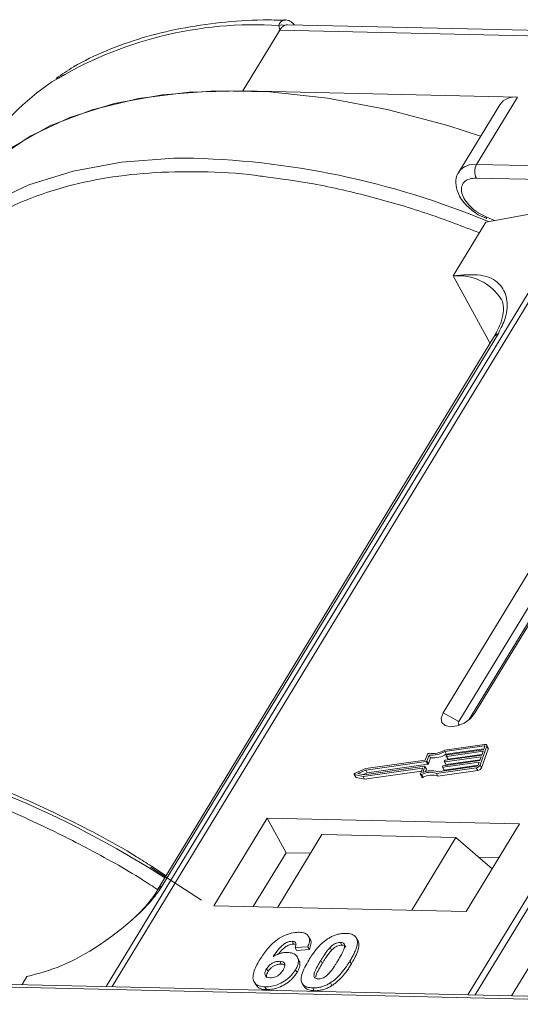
# Model space of a CAD drawing. Header units: millimetres. Extents: x 207 to 1682, y 260 to 1293.
# Tile 50 of 84: x 1039 to 1061, y 1190 to 1235. Entities that reach past the tile are written whole.
import ezdxf

# ---------------------------------------------------------------- set-up
doc = ezdxf.new("R2010")
doc.units = ezdxf.units.MM

msp = doc.modelspace()

# ---------------------------------------------------------------- linework, layer by layer
at = {"color": 7, "linetype": 'Continuous', "lineweight": 15}
for p, q in [((1050.416, 1234.259), (1050.379, 1234.477)), ((1086.851, 1233.681), (1050.781, 1234.509)), ((1048.736, 1231.497), (1050.416, 1234.259)), ((1050.416, 1234.259), (1086.024, 1233.442)), ((1061.255, 1231.21), (1048.736, 1231.497)), ((1060.441, 1230.864), (1058.573, 1227.795)), ((1059.387, 1228.141), (1061.255, 1231.21)), ((1094.995, 1227.324), (1059.387, 1228.141)), ((1059.373, 1227.519), (1094.981, 1226.702)), ((1064.187, 1226.322), (1042.507, 1190.693)), ((1042.776, 1190.686), (1064.473, 1226.344)), ((1059.81, 1225.517), (1064.187, 1226.322)), ((1080.689, 1225.971), (1058.993, 1190.314)), ((1059.325, 1190.307), (1081.006, 1225.937)), ((1059.452, 1225.853), (1059.847, 1225.676)), ((1059.821, 1225.758), (1059.459, 1225.945)), ((1059.81, 1225.517), (1058.316, 1223.062)), ((1060.199, 1225.589), (1059.821, 1225.758)), ((1058.316, 1223.062), (1059.998, 1219.987)), ((1060.162, 1220.257), (1044.849, 1195.091)), ((1045.063, 1195.277), (1060.376, 1220.443)), ((1063.459, 1212.364), (1057.857, 1203.157)), ((1064.18, 1211.973), (1058.578, 1202.767)), ((1059.037, 1202.84), (1064.589, 1211.964)), ((1059.294, 1203.124), (1064.896, 1212.331)), ((1058.578, 1202.767), (1057.857, 1203.157)), ((1059.294, 1203.124), (1059.105, 1202.898)), ((1059.75, 1201.723), (1057.933, 1201.465)), ((1059.724, 1201.652), (1057.936, 1201.398)), ((1059.543, 1200.785), (1059.849, 1201.636)), ((1059.751, 1201.604), (1059.724, 1201.652)), ((1059.917, 1201.565), (1059.848, 1201.691)), ((1059.849, 1201.636), (1059.918, 1201.51)), ((1057.147, 1201.277), (1057.049, 1201.003)), ((1057.22, 1201.237), (1057.121, 1200.963)), ((1057.289, 1201.111), (1057.22, 1201.237)), ((1058.005, 1201.272), (1057.936, 1201.398)), ((1057.957, 1200.997), (1059.617, 1201.233)), ((1058.004, 1201.189), (1058.017, 1201.225)), ((1058.005, 1201.272), (1059.719, 1201.516)), ((1059.681, 1201.41), (1058.021, 1201.175)), ((1058.046, 1201.246), (1059.706, 1201.481)), ((1058.09, 1201.049), (1059.63, 1201.267)), ((1059.612, 1200.659), (1059.918, 1201.51)), ((1059.617, 1201.233), (1059.681, 1201.41)), ((1059.706, 1201.481), (1059.757, 1201.623)), ((1057.092, 1200.942), (1054.333, 1200.55)), ((1057.049, 1201.003), (1054.339, 1200.618)), ((1054.402, 1200.424), (1057.161, 1200.816)), ((1057.161, 1200.816), (1057.092, 1200.942)), ((1057.19, 1200.837), (1057.121, 1200.963)), ((1057.19, 1200.837), (1057.289, 1201.111)), ((1059.503, 1200.914), (1057.842, 1200.678)), ((1057.868, 1200.749), (1059.528, 1200.985)), ((1057.911, 1200.552), (1059.451, 1200.771)), ((1057.915, 1200.941), (1057.928, 1200.976)), ((1057.915, 1200.932), (1057.984, 1200.806)), ((1059.592, 1201.162), (1057.932, 1200.926)), ((1058.001, 1200.8), (1057.932, 1200.926)), ((1058.001, 1200.8), (1059.54, 1201.019)), ((1058.004, 1201.18), (1058.073, 1201.054)), ((1058.09, 1201.049), (1058.021, 1201.175)), ((1059.452, 1200.772), (1059.503, 1200.914)), ((1059.528, 1200.985), (1059.592, 1201.162)), ((1059.612, 1200.659), (1059.543, 1200.785)), ((1053.809, 1200.356), (1053.878, 1200.23)), ((1053.824, 1200.346), (1054.212, 1200.264)), ((1053.893, 1200.22), (1053.824, 1200.346)), ((1054.339, 1200.618), (1053.848, 1200.411)), ((1054.333, 1200.55), (1053.971, 1200.398)), ((1053.971, 1200.398), (1054.256, 1200.337)), ((1054.212, 1200.264), (1056.899, 1200.645)), ((1054.216, 1200.346), (1054.402, 1200.424)), ((1054.256, 1200.337), (1057.016, 1200.729)), ((1054.281, 1200.138), (1056.87, 1200.505)), ((1054.402, 1200.424), (1054.333, 1200.55)), ((1056.915, 1200.631), (1056.823, 1200.374)), ((1056.823, 1200.356), (1056.892, 1200.23)), ((1056.946, 1200.225), (1056.877, 1200.351)), ((1056.912, 1200.621), (1056.899, 1200.645)), ((1057.032, 1200.715), (1056.934, 1200.441)), ((1057.101, 1200.598), (1057.032, 1200.724)), ((1057.101, 1200.589), (1057.032, 1200.715)), ((1057.063, 1200.484), (1057.101, 1200.589)), ((1057.551, 1200.401), (1059.368, 1200.659)), ((1057.62, 1200.275), (1057.551, 1200.401)), ((1057.605, 1200.476), (1059.393, 1200.73)), ((1057.62, 1200.275), (1059.437, 1200.533)), ((1057.826, 1200.693), (1057.839, 1200.728)), ((1057.826, 1200.684), (1057.895, 1200.557)), ((1057.911, 1200.552), (1057.842, 1200.678)), ((1059.368, 1200.659), (1059.437, 1200.533)), ((1053.893, 1200.22), (1054.281, 1200.138)), ((1054.281, 1200.138), (1054.212, 1200.264)), ((1049.841, 1198.362), (1047.413, 1194.372)), ((1061.334, 1198.098), (1049.841, 1198.362)), ((1049.841, 1198.362), (1050.703, 1196.786)), ((1058.906, 1194.108), (1061.334, 1198.098)), ((1052.339, 1197.62), (1050.322, 1194.305)), ((1052.339, 1197.62), (1058.445, 1197.479)), ((1056.428, 1194.165), (1058.445, 1197.479)), ((1058.445, 1197.479), (1060.089, 1196.052)), ((1050.703, 1196.786), (1049.209, 1194.331)), ((1051.816, 1196.76), (1050.703, 1196.786)), ((1060.4, 1196.563), (1059.476, 1196.584)), ((1044.529, 1196.129), (1046.852, 1194.623)), ((1045.244, 1195.74), (1044.566, 1196.174)), ((1064.447, 1195.972), (1060.977, 1190.269)), ((1047.413, 1194.372), (1058.906, 1194.108)), ((1050.978, 1192.755), (1051.047, 1192.629)), ((1051.8, 1192.843), (1051.731, 1192.969)), ((1053.181, 1192.704), (1053.25, 1192.578)), ((1053.862, 1192.965), (1053.856, 1192.976)), ((1053.934, 1192.846), (1054.003, 1192.72)), ((1051.696, 1192.504), (1051.112, 1192.465)), ((1051.112, 1192.465), (1051.181, 1192.339)), ((1051.181, 1192.339), (1051.765, 1192.377)), ((1051.696, 1192.504), (1051.765, 1192.377)), ((1052.779, 1192.345), (1052.71, 1192.471)), ((1050.413, 1191.842), (1050.482, 1191.716)), ((1051.29, 1191.896), (1051.221, 1192.023)), ((1052.287, 1191.878), (1052.355, 1191.752)), ((1053.613, 1191.848), (1053.682, 1191.722)), ((1049.814, 1191.498), (1049.883, 1191.372)), ((1051.134, 1191.457), (1051.203, 1191.331)), ((1038.673, 1190.781), (1038.894, 1191.144)), ((1049.249, 1190.907), (1049.318, 1190.781)), ((1036.605, 1190.699), (1072.212, 1189.882)), ((1072.395, 1190.007), (1036.787, 1190.824)), ((1049.743, 1190.677), (1049.812, 1190.551)), ((1051.436, 1190.841), (1051.505, 1190.714)), ((1051.917, 1190.627), (1051.986, 1190.501)), ((1052.724, 1190.861), (1052.793, 1190.735))]:
    msp.add_line(p, q, dxfattribs=at)
at = {"color": 7, "linetype": 'Continuous', "lineweight": 15, "flags": 128}
for points in [[(1048.736, 1231.497), (1046.284, 1231.439), (1043.985, 1231.15), (1041.865, 1230.634), (1039.947, 1229.896), (1038.252, 1228.944), (1036.798, 1227.788), (1036.147, 1227.116)], [(1059.569, 1229.431), (1058.08, 1229.911), (1055.312, 1230.645), (1052.598, 1231.157), (1049.968, 1231.442), (1047.451, 1231.496), (1045.075, 1231.319), (1042.866, 1230.912), (1040.848, 1230.28), (1039.042, 1229.43), (1037.469, 1228.372), (1036.147, 1227.116)], [(1046.035, 1228.434), (1045.584, 1228.427), (1043.208, 1228.25), (1040.998, 1227.843), (1038.98, 1227.211), (1037.175, 1226.361), (1035.602, 1225.303), (1034.279, 1224.047)], [(1057.857, 1203.157), (1057.769, 1202.92), (1057.803, 1202.718), (1057.955, 1202.579), (1058.202, 1202.526), (1058.505, 1202.567), (1058.819, 1202.694), (1059.096, 1202.89), (1059.294, 1203.124)], [(1058.578, 1202.767), (1058.552, 1202.699), (1058.562, 1202.641), (1058.606, 1202.602), (1058.61, 1202.6)], [(1059.757, 1201.623), (1059.759, 1201.63), (1059.759, 1201.636), (1059.757, 1201.642), (1059.753, 1201.646), (1059.748, 1201.65), (1059.741, 1201.652), (1059.733, 1201.653), (1059.724, 1201.652)], [(1059.75, 1201.723), (1059.776, 1201.725), (1059.8, 1201.723), (1059.82, 1201.716), (1059.836, 1201.706), (1059.847, 1201.692), (1059.853, 1201.676), (1059.854, 1201.657), (1059.849, 1201.636)], [(1058.021, 1201.175), (1058.016, 1201.174), (1058.012, 1201.175), (1058.009, 1201.176), (1058.006, 1201.178), (1058.004, 1201.18), (1058.003, 1201.183), (1058.003, 1201.186), (1058.004, 1201.189)], [(1057.932, 1200.926), (1057.927, 1200.926), (1057.923, 1200.927), (1057.92, 1200.928), (1057.917, 1200.929), (1057.915, 1200.932), (1057.914, 1200.934), (1057.914, 1200.938), (1057.915, 1200.941)], [(1053.824, 1200.346), (1053.815, 1200.35), (1053.809, 1200.356), (1053.806, 1200.365), (1053.808, 1200.375), (1053.814, 1200.385), (1053.823, 1200.395), (1053.834, 1200.404), (1053.848, 1200.411)], [(1056.877, 1200.351), (1056.865, 1200.347), (1056.853, 1200.345), (1056.843, 1200.345), (1056.833, 1200.347), (1056.827, 1200.352), (1056.822, 1200.358), (1056.821, 1200.365), (1056.823, 1200.374)], [(1056.899, 1200.645), (1056.903, 1200.645), (1056.907, 1200.645), (1056.91, 1200.644), (1056.913, 1200.642), (1056.915, 1200.64), (1056.916, 1200.637), (1056.916, 1200.634), (1056.915, 1200.631)], [(1057.016, 1200.729), (1057.02, 1200.729), (1057.024, 1200.729), (1057.027, 1200.728), (1057.03, 1200.726), (1057.032, 1200.724), (1057.033, 1200.721), (1057.033, 1200.718), (1057.032, 1200.715)], [(1057.842, 1200.678), (1057.838, 1200.678), (1057.834, 1200.678), (1057.831, 1200.679), (1057.828, 1200.681), (1057.826, 1200.683), (1057.825, 1200.686), (1057.825, 1200.689), (1057.826, 1200.693)], [(1056.892, 1200.23), (1056.896, 1200.225), (1056.902, 1200.221), (1056.912, 1200.219), (1056.922, 1200.219), (1056.934, 1200.221), (1056.946, 1200.225)]]:
    msp.add_lwpolyline(points, dxfattribs=at)
at = {"color": 7, "linetype": 'Continuous', "lineweight": 15}
for centre, radius, start, end in [((1049.307, 1216.721), 17.788, 86.5445, 121.4052), ((1050.504, 1234.113), 0.385, 70.0796, 108.8478), ((1045.844, 1223.158), 10.497, 123.5794, 148.2615), ((1061.13, 1230.372), 0.847, 81.5639, 144.4913), ((1045.451, 1190.906), 37.533, 67.3225, 89.1074), ((1059.263, 1227.301), 0.849, 81.6058, 144.0845), ((1059.98, 1227.816), 0.676, 151.2883, 206.0774), ((1059.935, 1225.727), 0.118, 165.0867, 215.6979), ((1058.556, 1220.754), 2.32, 32.7281, 95.9449), ((1060.574, 1219.999), 0.486, 114.0472, 148.0355), ((1019.915, 1156.19), 46.852, 57.3602, 77.3538), ((1057.214, 1201.246), 0.0736, 81.7629, 154.647), ((1057.333, 1202.405), 1.173, 264.4424, 300.9301), ((1057.391, 1202.302), 0.998, 260.3986, 302.9491), ((1057.402, 1202.279), 1.173, 264.4424, 300.9301), ((1058.051, 1201.208), 0.0381, 97.4207, 153.8527), ((1059.857, 1201.536), 0.0661, 336.9348, 26.0002), ((1057.087, 1200.98), 0.0381, 277.4207, 333.8527), ((1057.156, 1200.854), 0.0381, 277.4207, 333.8527), ((1057.873, 1200.711), 0.0381, 97.4207, 153.8527), ((1057.962, 1200.96), 0.0381, 97.4207, 153.8527), ((1057.996, 1200.815), 0.0149, 216.6597, 287.1115), ((1058.085, 1201.063), 0.0149, 216.6597, 287.1115), ((1059.338, 1200.886), 0.229, 277.4207, 333.8527), ((1059.383, 1200.806), 0.0762, 277.4207, 333.8527), ((1057.269, 1199.632), 0.819, 69.8549, 118.6145), ((1057.314, 1199.617), 0.907, 71.2927, 114.8085), ((1057.338, 1199.506), 0.819, 69.8549, 118.6145), ((1057.091, 1200.593), 0.011, 336.9348, 26.0002), ((1057.907, 1200.566), 0.0149, 216.6597, 287.1115), ((1059.407, 1200.76), 0.229, 277.4207, 333.8527), ((1053.896, 1200.241), 0.0212, 210.2186, 262.8226), ((1045.261, 1194.834), 0.486, 114.0436, 148.1804)]:
    msp.add_arc(centre, radius, start, end, dxfattribs=at)
for points, knots in [([(1050.671, 1234.71), (1050.33, 1234.718), (1049.316, 1234.742), (1047.712, 1234.621), (1045.869, 1234.354), (1044.126, 1233.928), (1042.501, 1233.342), (1041.187, 1232.724), (1040.485, 1232.241), (1040.225, 1232.062)], [0, 0, 0, 0, 0.082192, 0.244094, 0.406946, 0.570776, 0.735755, 0.902211, 1, 1, 1, 1]), ([(1050.379, 1234.477), (1050.389, 1234.51), (1050.411, 1234.582), (1050.478, 1234.664), (1050.564, 1234.714), (1050.631, 1234.737), (1050.669, 1234.726), (1050.673, 1234.725)], [0, 0, 0, 0, 0.2169636, 0.4741671, 0.7154281, 0.9711189, 1, 1, 1, 1]), ([(1050.781, 1234.498), (1050.743, 1234.5), (1050.693, 1234.502), (1050.645, 1234.48), (1050.635, 1234.475)], [0, 0, 0, 0, 0.778572, 1, 1, 1, 1]), ([(1051.079, 1234.502), (1051.072, 1234.512), (1051.034, 1234.569), (1050.937, 1234.642), (1050.801, 1234.714), (1050.708, 1234.723), (1050.662, 1234.728)], [0, 0, 0, 0, 0.066072, 0.374284, 0.687294, 1, 1, 1, 1]), ([(1034.453, 1223.49), (1034.943, 1223.983), (1035.939, 1224.983), (1037.898, 1226.159), (1040.032, 1226.997), (1042.252, 1227.518), (1044.459, 1227.792), (1046.833, 1227.83), (1048.599, 1227.756), (1049.581, 1227.606), (1049.696, 1227.589)], [0, 0, 0, 0, 0.152586, 0.309904, 0.471653, 0.598087, 0.724541, 0.853665, 0.98281, 1, 1, 1, 1]), ([(1058.588, 1227.792), (1058.57, 1227.771), (1058.457, 1227.64), (1058.417, 1227.291), (1058.501, 1226.89), (1058.694, 1226.542), (1058.979, 1226.188), (1059.27, 1225.982), (1059.452, 1225.853)], [0, 0, 0, 0, 0.037615, 0.241517, 0.451999, 0.598171, 0.747954, 1, 1, 1, 1]), ([(1049.696, 1227.589), (1050.442, 1227.49), (1052.049, 1227.277), (1054.587, 1226.685), (1057.121, 1225.946), (1058.759, 1225.316), (1059.511, 1225.026)], [0, 0, 0, 0, 0.23569, 0.507619, 0.77384, 1, 1, 1, 1]), ([(1059.459, 1225.945), (1059.456, 1225.947), (1059.321, 1226.016), (1059.092, 1226.221), (1058.834, 1226.526), (1058.698, 1226.838), (1058.683, 1227.121), (1058.801, 1227.349), (1059.037, 1227.498), (1059.263, 1227.512), (1059.373, 1227.519)], [0, 0, 0, 0, 0.003628, 0.149327, 0.295025, 0.432885, 0.570744, 0.716442, 0.862141, 1, 1, 1, 1]), ([(1060.376, 1220.443), (1060.494, 1220.678), (1060.795, 1221.277), (1060.808, 1222.072), (1060.453, 1222.777), (1059.638, 1223.192), (1058.755, 1223.105), (1058.316, 1223.062)], [0, 0, 0, 0, 0.125713, 0.321276, 0.524466, 0.763484, 1, 1, 1, 1]), ([(1060.5, 1222.006), (1060.511, 1221.991), (1060.58, 1221.898), (1060.616, 1221.694), (1060.6, 1221.289), (1060.465, 1220.808), (1060.26, 1220.436), (1060.16, 1220.256)], [0, 0, 0, 0, 0.054359, 0.333223, 0.559722, 0.78604, 1, 1, 1, 1]), ([(1044.566, 1196.174), (1044.342, 1196.319), (1042.992, 1197.192), (1040.342, 1198.554), (1036.672, 1200.183), (1033.269, 1201.382), (1031.157, 1201.868), (1030.273, 1202.071)], [0, 0, 0, 0, 0.05005, 0.300911, 0.556376, 0.814208, 1, 1, 1, 1]), ([(1029.818, 1201.324), (1030.649, 1201.145), (1032.559, 1200.733), (1035.65, 1199.716), (1038.77, 1198.444), (1041.621, 1197.024), (1043.58, 1195.944), (1044.626, 1195.255), (1044.857, 1195.104)], [0, 0, 0, 0, 0.16608, 0.381967, 0.603934, 0.777439, 0.950971, 1, 1, 1, 1]), ([(1038.894, 1191.144), (1039.413, 1191.281), (1040.449, 1191.555), (1042.197, 1192.525), (1043.634, 1193.635), (1044.599, 1194.6), (1044.938, 1195.094), (1045.063, 1195.277)], [0, 0, 0, 0, 0.249096, 0.498243, 0.745205, 0.90541, 1, 1, 1, 1]), ([(1044.847, 1195.09), (1044.843, 1195.084), (1044.75, 1194.9), (1044.435, 1194.498), (1044.034, 1194.039), (1043.741, 1193.784), (1043.662, 1193.716)], [0, 0, 0, 0, 0.014876, 0.423831, 0.846052, 1, 1, 1, 1]), ([(1049.514, 1191.925), (1049.566, 1192.007), (1049.722, 1192.253), (1049.995, 1192.593), (1050.384, 1192.9), (1050.746, 1193.08), (1051.064, 1193.159), (1051.235, 1193.162), (1051.297, 1193.162)], [0, 0, 0, 0, 0.142337, 0.429127, 0.589943, 0.751205, 0.909895, 1, 1, 1, 1]), ([(1051.297, 1193.162), (1051.391, 1193.154), (1051.561, 1193.138), (1051.716, 1193.02), (1051.786, 1192.846), (1051.758, 1192.662), (1051.71, 1192.539), (1051.696, 1192.504)], [0, 0, 0, 0, 0.242691, 0.439002, 0.635006, 0.895059, 1, 1, 1, 1]), ([(1052.624, 1192.879), (1052.674, 1192.909), (1052.777, 1192.97), (1052.942, 1193.038), (1053.108, 1193.086), (1053.244, 1193.107), (1053.351, 1193.114), (1053.404, 1193.114), (1053.43, 1193.114)], [0, 0, 0, 0, 0.193776, 0.3936, 0.587864, 0.788908, 0.894169, 1, 1, 1, 1]), ([(1053.43, 1193.114), (1053.478, 1193.111), (1053.573, 1193.106), (1053.699, 1193.076), (1053.806, 1193.025), (1053.873, 1192.962), (1053.914, 1192.9), (1053.927, 1192.864), (1053.934, 1192.846)], [0, 0, 0, 0, 0.192627, 0.388684, 0.582013, 0.783201, 0.891038, 1, 1, 1, 1]), ([(1050.978, 1192.755), (1050.937, 1192.752), (1050.855, 1192.748), (1050.708, 1192.689), (1050.542, 1192.585), (1050.329, 1192.365), (1050.199, 1192.181), (1050.111, 1192.056)], [0, 0, 0, 0, 0.112049, 0.22438, 0.370115, 0.570276, 1, 1, 1, 1]), ([(1051.112, 1192.465), (1051.132, 1192.512), (1051.164, 1192.588), (1051.153, 1192.678), (1051.107, 1192.729), (1051.042, 1192.751), (1050.995, 1192.754), (1050.978, 1192.755)], [0, 0, 0, 0, 0.33384, 0.524547, 0.716372, 0.891824, 1, 1, 1, 1]), ([(1051.737, 1191.896), (1051.788, 1191.978), (1051.905, 1192.164), (1052.154, 1192.486), (1052.413, 1192.742), (1052.603, 1192.866), (1052.624, 1192.879)], [0, 0, 0, 0, 0.237381, 0.538918, 0.949082, 1, 1, 1, 1]), ([(1051.765, 1192.377), (1051.792, 1192.457), (1051.847, 1192.618), (1051.854, 1192.785), (1051.8, 1192.838), (1051.797, 1192.841)], [0, 0, 0, 0, 0.481785, 0.969308, 1, 1, 1, 1]), ([(1052.71, 1192.471), (1052.752, 1192.513), (1052.822, 1192.581), (1052.946, 1192.656), (1053.06, 1192.695), (1053.137, 1192.704), (1053.177, 1192.704), (1053.181, 1192.704)], [0, 0, 0, 0, 0.334804, 0.542561, 0.750382, 0.970721, 1, 1, 1, 1]), ([(1053.181, 1192.704), (1053.22, 1192.7), (1053.289, 1192.692), (1053.354, 1192.644), (1053.381, 1192.556), (1053.351, 1192.388), (1053.229, 1192.144), (1053.117, 1191.956), (1053.06, 1191.86)], [0, 0, 0, 0, 0.105646, 0.186221, 0.267042, 0.431541, 0.712708, 1, 1, 1, 1]), ([(1053.934, 1192.846), (1053.942, 1192.812), (1053.958, 1192.744), (1053.948, 1192.6), (1053.901, 1192.417), (1053.814, 1192.213), (1053.716, 1192.022), (1053.647, 1191.906), (1053.613, 1191.848)], [0, 0, 0, 0, 0.118432, 0.239329, 0.449434, 0.664178, 0.83182, 1, 1, 1, 1]), ([(1053.682, 1191.722), (1053.73, 1191.804), (1053.837, 1191.986), (1053.974, 1192.288), (1054.042, 1192.55), (1054.011, 1192.685), (1054.003, 1192.72)], [0, 0, 0, 0, 0.236775, 0.527928, 0.878334, 1, 1, 1, 1]), ([(1054.003, 1192.72), (1053.991, 1192.752), (1053.973, 1192.801), (1053.934, 1192.836), (1053.921, 1192.848)], [0, 0, 0, 0, 0.667997, 1, 1, 1, 1]), ([(1050.111, 1192.056), (1050.162, 1192.085), (1050.267, 1192.143), (1050.405, 1192.197), (1050.515, 1192.225), (1050.597, 1192.241), (1050.677, 1192.249), (1050.729, 1192.249), (1050.755, 1192.249)], [0, 0, 0, 0, 0.243654, 0.49576, 0.617892, 0.741503, 0.870025, 1, 1, 1, 1]), ([(1050.357, 1192.173), (1050.357, 1192.173), (1050.413, 1192.251), (1050.516, 1192.37), (1050.694, 1192.517), (1050.844, 1192.594), (1050.966, 1192.627), (1051.024, 1192.628), (1051.047, 1192.629)], [0, 0, 0, 0, 0.000071, 0.368569, 0.571075, 0.774891, 0.911654, 1, 1, 1, 1]), ([(1050.755, 1192.249), (1050.848, 1192.24), (1051.034, 1192.22), (1051.204, 1192.082), (1051.282, 1191.892), (1051.252, 1191.673), (1051.17, 1191.523), (1051.134, 1191.457)], [0, 0, 0, 0, 0.210216, 0.421975, 0.620016, 0.831037, 1, 1, 1, 1]), ([(1051.047, 1192.629), (1051.086, 1192.628), (1051.129, 1192.626), (1051.154, 1192.607), (1051.156, 1192.605)], [0, 0, 0, 0, 0.900108, 1, 1, 1, 1]), ([(1052.287, 1191.878), (1052.312, 1191.919), (1052.362, 1192.001), (1052.434, 1192.112), (1052.502, 1192.211), (1052.565, 1192.298), (1052.632, 1192.385), (1052.684, 1192.442), (1052.71, 1192.471)], [0, 0, 0, 0, 0.20527, 0.410616, 0.557148, 0.703844, 0.851475, 1, 1, 1, 1]), ([(1052.355, 1191.752), (1052.381, 1191.793), (1052.431, 1191.875), (1052.503, 1191.986), (1052.571, 1192.085), (1052.634, 1192.172), (1052.701, 1192.259), (1052.753, 1192.316), (1052.779, 1192.345)], [0, 0, 0, 0, 0.20527, 0.410616, 0.557148, 0.703844, 0.851475, 1, 1, 1, 1]), ([(1052.779, 1192.345), (1052.821, 1192.387), (1052.891, 1192.455), (1053.015, 1192.53), (1053.129, 1192.569), (1053.206, 1192.578), (1053.246, 1192.578), (1053.25, 1192.578)], [0, 0, 0, 0, 0.334804, 0.542561, 0.750382, 0.970721, 1, 1, 1, 1]), ([(1053.25, 1192.578), (1053.289, 1192.574), (1053.357, 1192.565), (1053.415, 1192.527), (1053.424, 1192.495), (1053.427, 1192.485)], [0, 0, 0, 0, 0.470982, 0.830196, 1, 1, 1, 1]), ([(1049.743, 1190.677), (1049.65, 1190.686), (1049.463, 1190.703), (1049.279, 1190.832), (1049.183, 1191.024), (1049.211, 1191.357), (1049.363, 1191.672), (1049.493, 1191.89), (1049.514, 1191.925)], [0, 0, 0, 0, 0.148269, 0.297647, 0.442421, 0.607851, 0.935658, 1, 1, 1, 1]), ([(1049.814, 1191.498), (1049.848, 1191.548), (1049.905, 1191.632), (1050.034, 1191.735), (1050.162, 1191.799), (1050.295, 1191.839), (1050.374, 1191.841), (1050.413, 1191.842)], [0, 0, 0, 0, 0.276721, 0.45687, 0.637007, 0.824068, 1, 1, 1, 1]), ([(1050.413, 1191.842), (1050.46, 1191.838), (1050.546, 1191.83), (1050.626, 1191.769), (1050.661, 1191.684), (1050.636, 1191.57), (1050.591, 1191.488), (1050.566, 1191.445)], [0, 0, 0, 0, 0.213757, 0.394944, 0.576585, 0.777311, 1, 1, 1, 1]), ([(1051.203, 1191.331), (1051.246, 1191.413), (1051.332, 1191.578), (1051.352, 1191.777), (1051.297, 1191.863), (1051.279, 1191.89)], [0, 0, 0, 0, 0.401791, 0.807526, 1, 1, 1, 1]), ([(1051.917, 1190.627), (1051.824, 1190.635), (1051.636, 1190.652), (1051.456, 1190.78), (1051.366, 1190.977), (1051.427, 1191.356), (1051.611, 1191.676), (1051.737, 1191.896)], [0, 0, 0, 0, 0.147528, 0.296569, 0.43214, 0.608737, 1, 1, 1, 1]), ([(1052.166, 1191.036), (1052.12, 1191.042), (1052.046, 1191.052), (1051.986, 1191.107), (1051.968, 1191.201), (1052.003, 1191.37), (1052.127, 1191.609), (1052.233, 1191.788), (1052.287, 1191.878)], [0, 0, 0, 0, 0.125351, 0.202197, 0.279182, 0.459742, 0.727968, 1, 1, 1, 1]), ([(1053.06, 1191.86), (1053.035, 1191.819), (1052.984, 1191.738), (1052.913, 1191.627), (1052.845, 1191.528), (1052.782, 1191.441), (1052.716, 1191.355), (1052.664, 1191.298), (1052.638, 1191.27)], [0, 0, 0, 0, 0.205942, 0.411959, 0.558149, 0.704502, 0.851801, 1, 1, 1, 1]), ([(1053.613, 1191.848), (1053.561, 1191.766), (1053.444, 1191.58), (1053.199, 1191.262), (1052.943, 1191.005), (1052.752, 1190.879), (1052.724, 1190.861)], [0, 0, 0, 0, 0.236629, 0.537361, 0.932986, 1, 1, 1, 1]), ([(1049.981, 1191.086), (1049.935, 1191.092), (1049.842, 1191.103), (1049.76, 1191.177), (1049.727, 1191.276), (1049.754, 1191.389), (1049.795, 1191.463), (1049.814, 1191.498)], [0, 0, 0, 0, 0.207905, 0.419981, 0.630626, 0.821735, 1, 1, 1, 1]), ([(1051.134, 1191.457), (1051.078, 1191.374), (1050.966, 1191.209), (1050.704, 1190.978), (1050.388, 1190.799), (1050.048, 1190.687), (1049.845, 1190.68), (1049.743, 1190.677)], [0, 0, 0, 0, 0.197831, 0.3973, 0.59891, 0.798741, 1, 1, 1, 1]), ([(1049.829, 1191.082), (1049.818, 1191.106), (1049.795, 1191.159), (1049.824, 1191.263), (1049.864, 1191.337), (1049.883, 1191.372)], [0, 0, 0, 0, 0.296139, 0.660307, 1, 1, 1, 1]), ([(1049.812, 1190.551), (1049.912, 1190.554), (1050.114, 1190.561), (1050.444, 1190.668), (1050.755, 1190.84), (1051.024, 1191.069), (1051.142, 1191.242), (1051.203, 1191.331)], [0, 0, 0, 0, 0.198208, 0.398397, 0.584963, 0.787074, 1, 1, 1, 1]), ([(1049.883, 1191.372), (1049.917, 1191.422), (1049.974, 1191.506), (1050.103, 1191.608), (1050.231, 1191.673), (1050.364, 1191.713), (1050.443, 1191.715), (1050.482, 1191.716)], [0, 0, 0, 0, 0.276721, 0.45687, 0.637007, 0.824068, 1, 1, 1, 1]), ([(1050.566, 1191.445), (1050.532, 1191.393), (1050.476, 1191.308), (1050.356, 1191.2), (1050.236, 1191.135), (1050.105, 1191.092), (1050.025, 1191.088), (1049.981, 1191.086)], [0, 0, 0, 0, 0.288697, 0.463553, 0.639942, 0.801808, 1, 1, 1, 1]), ([(1050.482, 1191.716), (1050.531, 1191.713), (1050.598, 1191.71), (1050.637, 1191.677), (1050.648, 1191.668)], [0, 0, 0, 0, 0.715718, 1, 1, 1, 1]), ([(1052.058, 1191.12), (1052.062, 1191.152), (1052.076, 1191.267), (1052.2, 1191.484), (1052.303, 1191.662), (1052.355, 1191.752)], [0, 0, 0, 0, 0.159501, 0.57679, 1, 1, 1, 1]), ([(1052.793, 1190.735), (1052.841, 1190.768), (1052.939, 1190.834), (1053.104, 1190.974), (1053.279, 1191.156), (1053.44, 1191.359), (1053.573, 1191.549), (1053.646, 1191.664), (1053.682, 1191.722)], [0, 0, 0, 0, 0.11827, 0.2388803, 0.4507318, 0.6672091, 0.8333396, 1, 1, 1, 1]), ([(1052.638, 1191.27), (1052.596, 1191.228), (1052.527, 1191.16), (1052.403, 1191.085), (1052.291, 1191.046), (1052.213, 1191.037), (1052.172, 1191.036), (1052.166, 1191.036)], [0, 0, 0, 0, 0.333678, 0.540413, 0.747264, 0.961209, 1, 1, 1, 1]), ([(1049.328, 1190.787), (1049.357, 1190.74), (1049.424, 1190.63), (1049.615, 1190.562), (1049.763, 1190.554), (1049.812, 1190.551)], [0, 0, 0, 0, 0.3385949, 0.7841318, 1, 1, 1, 1]), ([(1051.518, 1190.722), (1051.539, 1190.684), (1051.592, 1190.586), (1051.77, 1190.517), (1051.925, 1190.505), (1051.986, 1190.501)], [0, 0, 0, 0, 0.275409, 0.710365, 1, 1, 1, 1]), ([(1052.724, 1190.861), (1052.673, 1190.831), (1052.571, 1190.77), (1052.406, 1190.702), (1052.24, 1190.654), (1052.104, 1190.633), (1051.997, 1190.627), (1051.944, 1190.627), (1051.917, 1190.627)], [0, 0, 0, 0, 0.193769, 0.393564, 0.587886, 0.789131, 0.894283, 1, 1, 1, 1]), ([(1051.986, 1190.501), (1052.035, 1190.501), (1052.134, 1190.502), (1052.292, 1190.525), (1052.458, 1190.57), (1052.598, 1190.627), (1052.71, 1190.685), (1052.765, 1190.718), (1052.793, 1190.735)], [0, 0, 0, 0, 0.193594, 0.390501, 0.584817, 0.78683, 0.892868, 1, 1, 1, 1])]:
    msp.add_open_spline(points, degree=3, knots=knots, dxfattribs=at)
msp.add_open_spline([(1050.635, 1234.475), (1050.595, 1234.451), (1050.514, 1234.402), (1050.449, 1234.307), (1050.416, 1234.259)], degree=3, dxfattribs=at)

doc.saveas('drawing.dxf')
